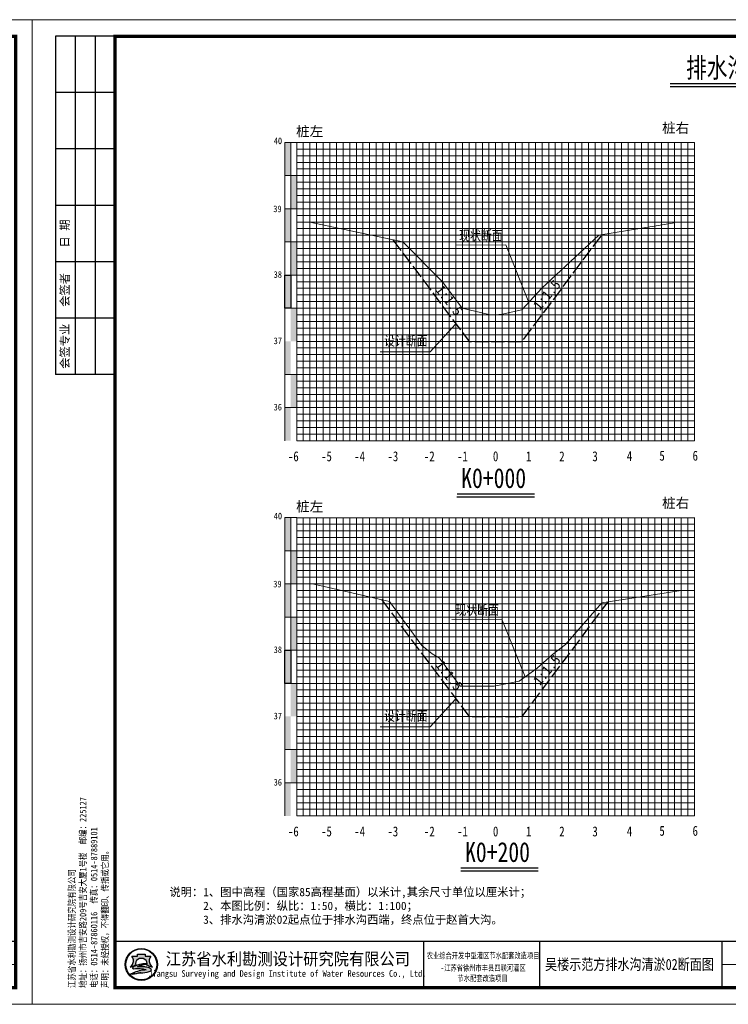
# Model space of a CAD drawing. Extents: x 464172 to 473094, y 3847158 to 3855433.
# Tile 68 of 98: x 470307 to 470521, y 3848791 to 3849088. Entities that reach past the tile are written whole.
import ezdxf
from ezdxf.enums import TextEntityAlignment as Align

# ---------------------------------------------------------------- set-up
doc = ezdxf.new("R2010")
doc.units = 0
doc.linetypes.add('4415', pattern=[5, 4, -1])
doc.layers.get('0').update_dxf_attribs({"linetype": 'CONTINUOUS'})
for name, color, linetype, lineweight in [('2', 61, 'CONTINUOUS', 30), ('3', 8, 'CONTINUOUS', 5), ('文字', 7, 'CONTINUOUS', 15)]:
    doc.layers.add(name, color=color, linetype=linetype, lineweight=lineweight)
for name, color, linetype in [('DIMTEX', 7, 'CONTINUOUS'), ('DMX', 1, 'CONTINUOUS'), ('断面', 7, 'CONTINUOUS')]:
    doc.layers.add(name, color=color, linetype=linetype)
doc.styles.add('-仿宋_GB2312', font='FangSong_GB2312.ttf')
doc.styles.add('LYJFS', font='times.ttf', dxfattribs={"width": 0.7})
doc.styles.add('STYLE2', font='txt', dxfattribs={"width": 0.8})
doc.styles.add('仿宋', font='FangSong_GB2312.ttf', dxfattribs={"width": 0.8})
doc.styles.add('仿宋体', font='FangSong_GB2312.ttf', dxfattribs={"width": 0.8})
doc.styles.add('宋体', font='txt')
doc.styles.add('等线体', font='simhei.ttf')

# ---------------------------------------------------------------- blocks, each defined once
blk = doc.blocks.new('TK')
h = blk.add_hatch(color=152)
h.dxf.hatch_style = 1
h.paths.add_polyline_path([(37.76634519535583, 12, 1), (28.08865389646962, 12, 1)])
h.paths.add_polyline_path([(37.60348109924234, 12, 1), (28.2515179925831, 12, 1)], flags=16)
h = blk.add_hatch(color=152)
h.dxf.hatch_style = 1
edge = h.paths.add_edge_path()
edge.add_arc((34.80941884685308, 9.57513306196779), 1.461698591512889, 43.31770961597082, 70.37003522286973)
edge.add_arc((33.42980450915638, 5.707128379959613), 5.568375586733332, 70.37003522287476, 84.52854590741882)
edge.add_arc((32.84297213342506, -0.4193509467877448), 11.72289597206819, 84.5285459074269, 95.17746754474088)
edge.add_arc((32.98455917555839, 9.871856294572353), 1.831337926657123, 111.7965680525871, 130.9174013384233, ccw=False)
edge.add_arc((34.88031159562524, 5.13131362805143), 6.936886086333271, 98.84274785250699, 111.79656805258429, ccw=False)
edge.add_arc((35.94667124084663, -1.723120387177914), 13.873772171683, 95.21036804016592, 98.84274785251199, ccw=False)
edge.add_ellipse((32.92749954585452, 12.29239219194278), major_axis=(-1.773815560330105, 0), ratio=0.8776980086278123, start_angle=172.6538623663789, end_angle=176.9129867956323)
edge.add_arc((34.51986391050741, 1.961408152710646), 10.24870363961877, 88.99992913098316, 98.52267106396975)
edge.add_arc((34.12653419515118, 4.586133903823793), 7.594670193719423, 98.5226710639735, 116.8491039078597)
edge.add_arc((31.25213164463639, 10.26438648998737), 1.230336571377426, 116.8491039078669, 139.2900683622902)
edge.add_arc((30.4676556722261, 10.93937889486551), 0.1954369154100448, 139.2900683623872, 263.050638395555)
edge.add_arc((30.65080526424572, 12.44199033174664), 1.70916902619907, 263.0506383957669, 272.136251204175)
edge.add_arc((31.81845295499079, -18.86063964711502), 29.61523112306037, 88.46268833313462, 92.13625120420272, ccw=False)
edge.add_arc((32.47617160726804, 5.646726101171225), 5.099041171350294, 68.07113774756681, 88.46268833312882, ccw=False)
edge.add_arc((36.58583429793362, -10.91731876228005), 21.4080615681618, 95.91294384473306, 98.79521578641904)
edge.add_arc((35.21854840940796, -2.080308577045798), 12.46590188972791, 98.79521578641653, 117.8496747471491)
edge.add_arc((93.71745628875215, -228.4932874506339), 245.9934265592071, 104.7703900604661, 105.15790668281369, ccw=False)
edge.add_line((31.00239690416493, 9.371353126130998), (30.1988762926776, 9.045501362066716))
edge.add_arc((51.56004769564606, -88.12407086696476), 99.48982566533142, 100.90627282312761, 102.39834375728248, ccw=False)
edge.add_line((32.73627937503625, 9.568770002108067), (32.12568198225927, 9.380185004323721))
edge.add_arc((29.81630978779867, 37.97211086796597), 28.68503833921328, 274.6177604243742, 279.6944367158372)
edge.add_arc((33.87653895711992, 14.20489681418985), 4.573507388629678, 279.694436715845, 287.6119267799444)
edge.add_arc((34.76080719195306, 11.41934212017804), 1.650966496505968, 287.6119267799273, 311.5140981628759)
edge.add_arc((35.67269695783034, 10.38914913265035), 0.2751610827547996, 311.5140981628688, 403.3177096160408)
edge = h.paths.add_edge_path()
edge.add_arc((37.34861352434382, 13.13700107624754), 2.066422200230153, 138.9741968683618, 204.1180883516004, ccw=False)
edge.add_line((35.78967558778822, 14.49339822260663), (34.09257231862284, 14.49339822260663))
edge.add_line((34.09257231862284, 14.49339822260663), (34.09257231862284, 15.08006279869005))
edge.add_line((34.09257231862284, 15.08006279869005), (31.76242677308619, 15.08006279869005))
edge.add_line((31.76242677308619, 15.08006279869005), (31.76242677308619, 14.49339822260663))
edge.add_line((31.76242677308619, 14.49339822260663), (30.06532350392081, 14.49339822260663))
edge.add_arc((28.50638556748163, 13.13700107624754), 2.066422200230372, -24.118088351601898, 41.0258031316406, ccw=False)
edge.add_arc((26.96985351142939, 13.82490731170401), 3.749914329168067, 314.34412131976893, 335.8819116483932, ccw=False)
edge.add_arc((28.92445619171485, 14.17747440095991), 3.106664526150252, 282.3877277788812, 290.1465811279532)
edge.add_arc((25.86021252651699, 22.52986678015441), 12.00340818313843, 290.1465811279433, 296.6495194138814)
edge.add_ellipse((32.92749954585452, 12.29239219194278), major_axis=(-1.773815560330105, 0), ratio=0.8776980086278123, start_angle=176.9129867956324, end_angle=378.37473811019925, ccw=False)
edge.add_ellipse((32.92749954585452, 12.29239219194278), major_axis=(-1.773815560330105, 0), ratio=0.8776980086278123, start_angle=172.653862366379, end_angle=176.9129867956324, ccw=False)
edge.add_ellipse((32.92749954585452, 12.29239219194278), major_axis=(-1.773815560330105, 0), ratio=0.8776980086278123, start_angle=161.6252618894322, end_angle=172.653862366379, ccw=False)
edge.add_arc((39.99478656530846, 22.52986678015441), 12.00340818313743, 243.3504805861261, 249.853418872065)
edge.add_arc((36.93054290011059, 14.17747440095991), 3.106664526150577, 249.8534188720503, 257.61227222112)
edge.add_arc((38.88514558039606, 13.82490731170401), 3.74991432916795, 204.1180883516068, 225.6558786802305, ccw=False)
at = {"lineweight": 0}
for p, q in [((0, 0), (0, 297)), ((0, 297), (420, 297)), ((420, 297), (420, 0)), ((415, 12), (208, 12)), ((420, 0), (0, 0))]:
    blk.add_line(p, q, dxfattribs=at)
for p, q in [((25, 292), (7, 292)), ((7, 292), (7, 190)), ((13, 292), (13, 190)), ((19, 292), (19, 190)), ((25, 275), (7, 275)), ((25, 258), (7, 258)), ((25, 241), (7, 241)), ((25, 224), (7, 224)), ((25, 207), (7, 207)), ((25, 190), (7, 190)), ((118, 19), (118, 5)), ((153, 19), (153, 5)), ((208, 19), (208, 5)), ((234, 19), (234, 5)), ((253, 19), (253, 5)), ((272, 19), (272, 5)), ((291, 19), (291, 5)), ((310, 19), (310, 5)), ((329, 19), (329, 5)), ((348, 19), (348, 5)), ((366, 19), (366, 5)), ((383, 12), (383, 5))]:
    blk.add_line(p, q)
at = {"lineweight": 0, "const_width": 1}
blk.add_lwpolyline([(25, 292), (415, 292), (415, 5), (25, 5)], close=True, dxfattribs=at)
at = {"lineweight": 0, "const_width": 0.4}
blk.add_lwpolyline([(415, 19), (25, 19)], dxfattribs=at)
at = {"color": 152}
for points in [[(31.24412181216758, 11.80161767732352, -0.02838203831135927), (29.99446309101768, 11.26089254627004, -0.03386732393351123), (29.59091690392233, 11.14313846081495, 0.09425397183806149), (30.39241989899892, 12.29262248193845, 0.2921547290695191), (30.06532350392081, 14.49339822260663), (31.76242677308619, 14.49339822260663), (31.76242677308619, 15.08006279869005), (34.09257231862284, 15.08006279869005), (34.09257231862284, 14.49339822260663), (35.78967558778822, 14.49339822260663, 0.29215472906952), (35.46257919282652, 12.29262248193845, 0.09425397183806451), (36.2640821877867, 11.14313846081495, -0.03386732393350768), (35.86053600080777, 11.26089254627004, -0.02838203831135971), (34.61087727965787, 11.80161767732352)], [(34.69874112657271, 12.20855064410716, 0.04157472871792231), (33.0009984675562, 12.09693843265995, 0.08013502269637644), (30.6964595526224, 11.36209164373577, 0.09823132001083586), (30.31951032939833, 11.06684867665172, 0.599439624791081), (30.44400935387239, 10.74537776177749, 0.03966424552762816), (30.71451621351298, 10.73400916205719, -0.01603031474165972), (32.61296833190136, 10.7439319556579, -0.08921046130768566), (34.38043466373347, 10.37684270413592, 0.01257694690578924), (33.31247064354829, 10.23900867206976, 0.08333285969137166), (29.39506013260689, 8.941746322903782, -0.001690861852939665), (31.00239690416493, 9.371353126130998), (30.1988762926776, 9.045501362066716, -0.006510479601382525), (32.73627937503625, 9.568770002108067), (32.12568198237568, 9.380185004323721, 0.02215480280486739), (34.64668864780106, 9.696699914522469, 0.03456031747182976), (35.26033732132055, 9.845760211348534, 0.1046726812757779), (35.85507491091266, 10.18311053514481, 0.4234638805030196), (35.87289335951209, 10.57792154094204, 0.1185893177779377), (35.30046801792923, 10.95188049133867, 0.06185687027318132), (33.96074808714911, 11.25013348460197, 0.04649815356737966), (31.78508714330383, 11.25571519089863, -0.08362449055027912), (32.30456102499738, 11.57226833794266, -0.05658197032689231), (33.81395195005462, 11.9857476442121, -0.01585057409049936), (34.68675527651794, 12.09332510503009)]]:
    blk.add_lwpolyline(points, format="xyb", dxfattribs=at)
for radius in [4.838845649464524, 4.675981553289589]:
    blk.add_circle((32.92749954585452, 12), radius, dxfattribs=at)
blk.add_arc((34.88031159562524, 5.13131362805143), 6.936886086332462, 98.84274785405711, 111.7965680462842, dxfattribs=at)
for start_param, end_param in [(2.820892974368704, 6.603884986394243), (3.013378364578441, 3.087714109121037)]:
    blk.add_ellipse((32.92749954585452, 12.29239219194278), major_axis=(-1.773815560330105, 0), ratio=0.8776980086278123, start_param=start_param, end_param=end_param, dxfattribs=at)
at = {"style": '宋体'}
for s, height, width, p in [('江苏省水利勘测设计研究院有限公司', 3.75, 0.9, (77.12731924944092, 13.75084589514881)), ('农业综合开发中型灌区节水配套改造项目', 1.8, 0.75, (136, 14.74047347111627)), ('-江苏省徐州市丰县四联河灌区', 1.8, 0.75, (136, 11.02926161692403)), ('Jiangsu Surveying and Design Institute of Water Resources Co., Ltd.', 2, 0.8, (76.9551912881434, 9.01340379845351)), ('节水配套改造项目', 1.8, 0.75, (135.8399052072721, 7.880905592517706))]:
    blk.add_text(s, height=height, dxfattribs=dict(at, width=width)).set_placement(p, align=Align.MIDDLE)
at = {"style": 'LYJFS'}
for s, p in [('（阶段）', (216.8339300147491, 15.5)), ('（专业）', (216.8339300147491, 8.5))]:
    blk.add_text(s, height=2.5, dxfattribs=at).set_placement(p, align=Align.MIDDLE_CENTER)
at = {"style": '仿宋'}
blk.add_text('2018.05', height=2.5, dxfattribs=at).set_placement((357, 8.5), align=Align.MIDDLE)
at = {"rotation": 90}
for s, insert, char_height, attachment_point, style in [('日 期', (10, 232.5), 2.5, 5, '宋体'), ('会签者', (10, 215.5), 2.5, 5, '宋体'), ('会签专业', (10, 198.5), 2.5, 5, '宋体'), ('江苏省水利勘测设计研究院有限公司\\P地址：扬州市吉安路209号吉安大厦1号楼  邮编：225127\\P电话：0514-87860116  传真：0514-87889101\\P声明：未经授权，不得翻印、传播或它用。', (23.29513194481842, 4.918324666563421), 2, 7, '仿宋')]:
    blk.add_mtext(s, dxfattribs=dict(at, insert=insert, char_height=char_height, attachment_point=attachment_point, style=style))
at = {"char_height": 2.5, "attachment_point": 5, "style": '宋体'}
for s, insert in [('设计', (227.4021536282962, 15.5)), ('批 准', (243.5, 15.5)), ('核 定', (262.4375, 15.47222222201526)), ('审 查', (281.4305555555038, 15.47328627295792)), ('校 核', (300.4652777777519, 15.54328155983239)), ('设 计', (319.4722222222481, 15.59333057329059)), ('制 图', (338.4166666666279, 15.4779241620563)), ('日 期', (357, 15.5)), ('甲级设计证书编号A132012666', (390.5, 15.5)), ('部分', (227.4021536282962, 8.5)), ('图 号', (374.5, 8.5))]:
    blk.add_mtext(s, dxfattribs=dict(at, insert=insert))

msp = doc.modelspace()

# ---------------------------------------------------------------- hatches: boundary and pattern name
at = {"linetype": 'Continuous'}
for points in [[(470387.3154781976, 3849050.860059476), (470389.1154781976, 3849050.860059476), (470389.1154781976, 3849040.860059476), (470387.3154781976, 3849040.860059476)], [(470389.1154781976, 3849040.860059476), (470390.9154781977, 3849040.860059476), (470390.9154781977, 3849030.860059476), (470389.1154781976, 3849030.860059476)], [(470387.3154781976, 3849030.860059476), (470389.1154781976, 3849030.860059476), (470389.1154781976, 3849020.860059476), (470387.3154781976, 3849020.860059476)], [(470389.1154781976, 3849020.860059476), (470390.9154781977, 3849020.860059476), (470390.9154781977, 3849010.860059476), (470389.1154781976, 3849010.860059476)], [(470387.3154781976, 3849010.860059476), (470389.1154781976, 3849010.860059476), (470389.1154781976, 3849000.860059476), (470387.3154781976, 3849000.860059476)], [(470389.1154781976, 3849000.860059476), (470390.9154781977, 3849000.860059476), (470390.9154781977, 3848990.860059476), (470389.1154781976, 3848990.860059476)], [(470387.3154781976, 3848990.860059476), (470389.1154781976, 3848990.860059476), (470389.1154781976, 3848980.860059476), (470387.3154781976, 3848980.860059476)], [(470389.121838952, 3848980.884784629), (470390.9218389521, 3848980.884784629), (470390.9218389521, 3848970.884784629), (470389.121838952, 3848970.884784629)], [(470387.3154781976, 3848970.855995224), (470389.1154781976, 3848970.855995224), (470389.1154781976, 3848960.855995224), (470387.3154781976, 3848960.855995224)], [(470387.3154781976, 3848937.697185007), (470389.1154781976, 3848937.697185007), (470389.1154781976, 3848927.697185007), (470387.3154781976, 3848927.697185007)], [(470389.1154781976, 3848927.697185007), (470390.9154781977, 3848927.697185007), (470390.9154781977, 3848917.697185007), (470389.1154781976, 3848917.697185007)], [(470387.3154781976, 3848917.697185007), (470389.1154781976, 3848917.697185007), (470389.1154781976, 3848907.697185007), (470387.3154781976, 3848907.697185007)], [(470389.1154781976, 3848907.697185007), (470390.9154781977, 3848907.697185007), (470390.9154781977, 3848897.697185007), (470389.1154781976, 3848897.697185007)], [(470387.3154781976, 3848897.697185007), (470389.1154781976, 3848897.697185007), (470389.1154781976, 3848887.697185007), (470387.3154781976, 3848887.697185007)], [(470389.1154781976, 3848887.697185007), (470390.9154781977, 3848887.697185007), (470390.9154781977, 3848877.697185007), (470389.1154781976, 3848877.697185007)], [(470387.3154781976, 3848877.697185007), (470389.1154781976, 3848877.697185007), (470389.1154781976, 3848867.697185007), (470387.3154781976, 3848867.697185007)], [(470389.121838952, 3848867.72191016), (470390.9218389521, 3848867.72191016), (470390.9218389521, 3848857.72191016), (470389.121838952, 3848857.72191016)], [(470387.3154781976, 3848857.693120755), (470389.1154781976, 3848857.693120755), (470389.1154781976, 3848847.693120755), (470387.3154781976, 3848847.693120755)]]:
    msp.add_hatch(color=7, dxfattribs=at).paths.add_polyline_path(points)

# ---------------------------------------------------------------- linework, layer by layer
at = {"color": 1, "linetype": '4415', "lineweight": 30, "flags": 128}
for points in [[(470419.9376956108, 3849021.497102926), (470442.9154781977, 3848990.860059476), (470458.9154781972, 3848990.860059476), (470483.0381313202, 3849023.023596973)], [(470416.4771144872, 3848912.948336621), (470442.9154781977, 3848877.697185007), (470458.9154781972, 3848877.697185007), (470484.8889103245, 3848912.328427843)]]:
    msp.add_lwpolyline(points, dxfattribs=at)
at = {"linetype": 'Continuous', "lineweight": 20, "flags": 128}
for points in [[(470460.9154781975, 3849002.604737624), (470453.9464841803, 3849019.928590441), (470438.7950944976, 3849019.90227811)], [(470438.7677533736, 3848996.05209004), (470431.1975916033, 3848987.717632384), (470416.0462019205, 3848987.691320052)], [(470459.8085477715, 3848889.697185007), (470452.8395537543, 3848907.021037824), (470437.6881640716, 3848906.994725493)], [(470438.7677533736, 3848882.889215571), (470431.1975916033, 3848874.554757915), (470416.0462019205, 3848874.528445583)]]:
    msp.add_lwpolyline(points, dxfattribs=at)
at = {"linetype": 'Continuous', "flags": 128}
for points in [[(470387.3154781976, 3849010.860059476), (470389.1154781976, 3849010.860059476), (470389.1154781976, 3849000.860059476), (470387.3154781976, 3849000.860059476)], [(470387.3154781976, 3848897.697185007), (470389.1154781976, 3848897.697185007), (470389.1154781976, 3848887.697185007), (470387.3154781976, 3848887.697185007)]]:
    msp.add_lwpolyline(points, close=True, dxfattribs=at)
at = {"layer": '2', "color": 7, "lineweight": 15}
for points in [[(470390.9154781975, 3849050.793958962), (470510.9154781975, 3849050.793958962)], [(470400.9154781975, 3849050.860059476), (470400.9154781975, 3848960.860059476)], [(470410.9154781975, 3849050.860059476), (470410.9154781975, 3848960.860059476)], [(470420.9154781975, 3849050.860059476), (470420.9154781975, 3848960.860059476)], [(470430.9154781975, 3849050.860059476), (470430.9154781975, 3848960.860059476)], [(470460.9154781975, 3849050.860059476), (470460.9154781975, 3848960.860059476)], [(470470.9154781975, 3849050.860059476), (470470.9154781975, 3848960.860059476)], [(470480.9154781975, 3849050.860059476), (470480.9154781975, 3848960.860059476)], [(470490.9154781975, 3849050.860059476), (470490.9154781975, 3848960.860059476)], [(470500.9154781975, 3849050.860059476), (470500.9154781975, 3848960.860059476)], [(470510.9154781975, 3849050.860059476), (470510.9154781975, 3848960.860059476)], [(470390.9154781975, 3849040.860059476), (470510.9154781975, 3849040.860059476)], [(470390.9154781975, 3849030.860059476), (470510.9154781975, 3849030.860059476)], [(470390.9154781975, 3849020.860059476), (470510.9154781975, 3849020.860059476)], [(470390.9154781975, 3849010.860059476), (470510.9154781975, 3849010.860059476)], [(470390.9154781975, 3848990.860059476), (470510.9154781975, 3848990.860059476)], [(470390.9154781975, 3848960.860059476), (470510.9154781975, 3848960.860059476)], [(470390.9154781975, 3848937.631084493), (470510.9154781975, 3848937.631084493)], [(470400.9154781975, 3848937.697185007), (470400.9154781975, 3848847.697185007)], [(470410.9154781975, 3848937.697185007), (470410.9154781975, 3848847.697185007)], [(470420.9154781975, 3848937.697185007), (470420.9154781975, 3848847.697185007)], [(470430.9154781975, 3848937.697185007), (470430.9154781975, 3848847.697185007)], [(470460.9154781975, 3848937.697185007), (470460.9154781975, 3848847.697185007)], [(470470.9154781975, 3848937.697185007), (470470.9154781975, 3848847.697185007)], [(470480.9154781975, 3848937.697185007), (470480.9154781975, 3848847.697185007)], [(470490.9154781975, 3848937.697185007), (470490.9154781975, 3848847.697185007)], [(470500.9154781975, 3848937.697185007), (470500.9154781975, 3848847.697185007)], [(470510.9154781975, 3848937.697185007), (470510.9154781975, 3848847.697185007)], [(470390.9154781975, 3848927.697185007), (470510.9154781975, 3848927.697185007)], [(470390.9154781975, 3848917.697185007), (470510.9154781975, 3848917.697185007)], [(470390.9154781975, 3848907.697185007), (470510.9154781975, 3848907.697185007)], [(470390.9154781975, 3848897.697185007), (470510.9154781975, 3848897.697185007)], [(470390.9154781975, 3848877.697185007), (470510.9154781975, 3848877.697185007)], [(470390.9154781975, 3848847.697185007), (470510.9154781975, 3848847.697185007)]]:
    msp.add_lwpolyline(points, dxfattribs=at)
at = {"layer": '2', "color": 3, "lineweight": 15}
for points in [[(470450.9154781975, 3849050.860059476), (470450.9154781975, 3848960.860059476)], [(470450.9154781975, 3848937.697185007), (470450.9154781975, 3848847.697185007)]]:
    msp.add_lwpolyline(points, dxfattribs=at)
at = {"layer": '2', "color": 7, "lineweight": 15, "flags": 128}
for points in [[(470390.9154781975, 3849000.860059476), (470510.9154781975, 3849000.860059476)], [(470390.9154781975, 3848887.697185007), (470510.9154781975, 3848887.697185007)]]:
    msp.add_lwpolyline(points, dxfattribs=at)
at = {"layer": '2', "color": 0, "lineweight": 15}
for points in [[(470390.9154781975, 3848980.860059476), (470510.9154781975, 3848980.860059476)], [(470390.9154781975, 3848970.860059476), (470510.9154781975, 3848970.860059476)], [(470390.9154781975, 3848867.697185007), (470510.9154781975, 3848867.697185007)], [(470390.9154781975, 3848857.697185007), (470510.9154781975, 3848857.697185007)]]:
    msp.add_lwpolyline(points, dxfattribs=at)
at = {"layer": '3', "lineweight": 5}
for points in [[(470390.9154781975, 3849048.860059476), (470510.9154781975, 3849048.860059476)], [(470392.9154781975, 3849050.860059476), (470392.9154781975, 3848960.860059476)], [(470394.9154781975, 3849050.860059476), (470394.9154781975, 3848960.860059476)], [(470396.9154781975, 3849050.860059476), (470396.9154781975, 3848960.860059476)], [(470398.9154781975, 3849050.860059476), (470398.9154781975, 3848960.860059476)], [(470402.9154781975, 3849050.860059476), (470402.9154781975, 3848960.860059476)], [(470404.9154781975, 3849050.860059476), (470404.9154781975, 3848960.860059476)], [(470406.9154781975, 3849050.860059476), (470406.9154781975, 3848960.860059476)], [(470408.9154781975, 3849050.860059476), (470408.9154781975, 3848960.860059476)], [(470412.9154781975, 3849050.860059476), (470412.9154781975, 3848960.860059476)], [(470414.9154781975, 3849050.860059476), (470414.9154781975, 3848960.860059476)], [(470416.9154781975, 3849050.860059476), (470416.9154781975, 3848960.860059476)], [(470418.9154781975, 3849050.860059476), (470418.9154781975, 3848960.860059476)], [(470422.9154781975, 3849050.860059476), (470422.9154781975, 3848960.860059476)], [(470424.9154781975, 3849050.860059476), (470424.9154781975, 3848960.860059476)], [(470426.9154781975, 3849050.860059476), (470426.9154781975, 3848960.860059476)], [(470428.9154781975, 3849050.860059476), (470428.9154781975, 3848960.860059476)], [(470432.9154781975, 3849050.860059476), (470432.9154781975, 3848960.860059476)], [(470434.9154781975, 3849050.860059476), (470434.9154781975, 3848960.860059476)], [(470436.9154781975, 3849050.860059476), (470436.9154781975, 3848960.860059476)], [(470438.9154781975, 3849050.860059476), (470438.9154781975, 3848960.860059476)], [(470442.9154781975, 3849050.860059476), (470442.9154781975, 3848960.860059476)], [(470444.9154781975, 3849050.860059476), (470444.9154781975, 3848960.860059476)], [(470446.9154781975, 3849050.860059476), (470446.9154781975, 3848960.860059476)], [(470448.9154781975, 3849050.860059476), (470448.9154781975, 3848960.860059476)], [(470452.9154781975, 3849050.860059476), (470452.9154781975, 3848960.860059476)], [(470454.9154781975, 3849050.860059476), (470454.9154781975, 3848960.860059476)], [(470456.9154781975, 3849050.860059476), (470456.9154781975, 3848960.860059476)], [(470458.9154781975, 3849050.860059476), (470458.9154781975, 3848960.860059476)], [(470462.9154781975, 3849050.860059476), (470462.9154781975, 3848960.860059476)], [(470464.9154781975, 3849050.860059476), (470464.9154781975, 3848960.860059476)], [(470466.9154781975, 3849050.860059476), (470466.9154781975, 3848960.860059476)], [(470468.9154781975, 3849050.860059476), (470468.9154781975, 3848960.860059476)], [(470472.9154781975, 3849050.860059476), (470472.9154781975, 3848960.860059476)], [(470474.9154781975, 3849050.860059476), (470474.9154781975, 3848960.860059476)], [(470476.9154781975, 3849050.860059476), (470476.9154781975, 3848960.860059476)], [(470478.9154781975, 3849050.860059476), (470478.9154781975, 3848960.860059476)], [(470482.9154781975, 3849050.860059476), (470482.9154781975, 3848960.860059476)], [(470484.9154781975, 3849050.860059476), (470484.9154781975, 3848960.860059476)], [(470486.9154781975, 3849050.860059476), (470486.9154781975, 3848960.860059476)], [(470488.9154781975, 3849050.860059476), (470488.9154781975, 3848960.860059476)], [(470492.9154781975, 3849050.860059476), (470492.9154781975, 3848960.860059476)], [(470494.9154781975, 3849050.860059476), (470494.9154781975, 3848960.860059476)], [(470496.9154781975, 3849050.860059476), (470496.9154781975, 3848960.860059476)], [(470498.9154781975, 3849050.860059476), (470498.9154781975, 3848960.860059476)], [(470502.9154781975, 3849050.860059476), (470502.9154781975, 3848960.860059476)], [(470504.9154781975, 3849050.860059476), (470504.9154781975, 3848960.860059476)], [(470506.9154781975, 3849050.860059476), (470506.9154781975, 3848960.860059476)], [(470508.9154781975, 3849050.860059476), (470508.9154781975, 3848960.860059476)], [(470390.9154781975, 3849046.860059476), (470510.9154781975, 3849046.860059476)], [(470390.9154781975, 3849044.860059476), (470510.9154781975, 3849044.860059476)], [(470390.9154781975, 3849042.860059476), (470510.9154781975, 3849042.860059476)], [(470390.9154781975, 3849038.860059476), (470510.9154781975, 3849038.860059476)], [(470390.9154781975, 3849036.860059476), (470510.9154781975, 3849036.860059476)], [(470390.9154781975, 3849034.860059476), (470510.9154781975, 3849034.860059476)], [(470390.9154781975, 3849032.860059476), (470510.9154781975, 3849032.860059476)], [(470390.9154781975, 3849028.860059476), (470510.9154781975, 3849028.860059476)], [(470390.9154781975, 3849026.860059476), (470510.9154781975, 3849026.860059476)], [(470390.9154781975, 3849024.860059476), (470510.9154781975, 3849024.860059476)], [(470390.9154781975, 3849022.860059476), (470510.9154781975, 3849022.860059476)], [(470390.9154781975, 3849018.860059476), (470510.9154781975, 3849018.860059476)], [(470390.9154781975, 3849016.860059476), (470510.9154781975, 3849016.860059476)], [(470390.9154781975, 3849014.860059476), (470510.9154781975, 3849014.860059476)], [(470390.9154781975, 3849012.860059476), (470510.9154781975, 3849012.860059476)], [(470390.9154781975, 3849008.860059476), (470510.9154781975, 3849008.860059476)], [(470390.9154781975, 3849006.860059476), (470510.9154781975, 3849006.860059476)], [(470390.9154781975, 3849004.860059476), (470510.9154781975, 3849004.860059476)], [(470390.9154781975, 3849002.860059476), (470510.9154781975, 3849002.860059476)], [(470390.9154781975, 3848998.860059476), (470510.9154781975, 3848998.860059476)], [(470390.9154781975, 3848996.860059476), (470510.9154781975, 3848996.860059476)], [(470390.9154781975, 3848994.860059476), (470510.9154781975, 3848994.860059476)], [(470390.9154781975, 3848992.860059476), (470510.9154781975, 3848992.860059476)], [(470390.9154781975, 3848988.860059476), (470510.9154781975, 3848988.860059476)], [(470390.9154781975, 3848986.860059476), (470510.9154781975, 3848986.860059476)], [(470390.9154781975, 3848984.860059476), (470510.9154781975, 3848984.860059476)], [(470390.9154781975, 3848982.860059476), (470510.9154781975, 3848982.860059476)], [(470390.9154781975, 3848978.860059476), (470510.9154781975, 3848978.860059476)], [(470390.9154781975, 3848976.860059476), (470510.9154781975, 3848976.860059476)], [(470390.9154781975, 3848974.860059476), (470510.9154781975, 3848974.860059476)], [(470390.9154781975, 3848972.860059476), (470510.9154781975, 3848972.860059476)], [(470390.9154781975, 3848968.860059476), (470510.9154781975, 3848968.860059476)], [(470390.9154781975, 3848966.860059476), (470510.9154781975, 3848966.860059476)], [(470390.9154781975, 3848964.860059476), (470510.9154781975, 3848964.860059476)], [(470390.9154781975, 3848962.860059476), (470510.9154781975, 3848962.860059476)], [(470390.9154781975, 3848935.697185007), (470510.9154781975, 3848935.697185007)], [(470392.9154781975, 3848937.697185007), (470392.9154781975, 3848847.697185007)], [(470394.9154781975, 3848937.697185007), (470394.9154781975, 3848847.697185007)], [(470396.9154781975, 3848937.697185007), (470396.9154781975, 3848847.697185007)], [(470398.9154781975, 3848937.697185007), (470398.9154781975, 3848847.697185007)], [(470402.9154781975, 3848937.697185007), (470402.9154781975, 3848847.697185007)], [(470404.9154781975, 3848937.697185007), (470404.9154781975, 3848847.697185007)], [(470406.9154781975, 3848937.697185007), (470406.9154781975, 3848847.697185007)], [(470408.9154781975, 3848937.697185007), (470408.9154781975, 3848847.697185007)], [(470412.9154781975, 3848937.697185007), (470412.9154781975, 3848847.697185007)], [(470414.9154781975, 3848937.697185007), (470414.9154781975, 3848847.697185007)], [(470416.9154781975, 3848937.697185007), (470416.9154781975, 3848847.697185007)], [(470418.9154781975, 3848937.697185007), (470418.9154781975, 3848847.697185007)], [(470422.9154781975, 3848937.697185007), (470422.9154781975, 3848847.697185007)], [(470424.9154781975, 3848937.697185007), (470424.9154781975, 3848847.697185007)], [(470426.9154781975, 3848937.697185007), (470426.9154781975, 3848847.697185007)], [(470428.9154781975, 3848937.697185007), (470428.9154781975, 3848847.697185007)], [(470432.9154781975, 3848937.697185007), (470432.9154781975, 3848847.697185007)], [(470434.9154781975, 3848937.697185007), (470434.9154781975, 3848847.697185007)], [(470436.9154781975, 3848937.697185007), (470436.9154781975, 3848847.697185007)], [(470438.9154781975, 3848937.697185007), (470438.9154781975, 3848847.697185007)], [(470442.9154781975, 3848937.697185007), (470442.9154781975, 3848847.697185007)], [(470444.9154781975, 3848937.697185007), (470444.9154781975, 3848847.697185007)], [(470446.9154781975, 3848937.697185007), (470446.9154781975, 3848847.697185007)], [(470448.9154781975, 3848937.697185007), (470448.9154781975, 3848847.697185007)], [(470452.9154781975, 3848937.697185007), (470452.9154781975, 3848847.697185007)], [(470454.9154781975, 3848937.697185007), (470454.9154781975, 3848847.697185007)], [(470456.9154781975, 3848937.697185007), (470456.9154781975, 3848847.697185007)], [(470458.9154781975, 3848937.697185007), (470458.9154781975, 3848847.697185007)], [(470462.9154781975, 3848937.697185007), (470462.9154781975, 3848847.697185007)], [(470464.9154781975, 3848937.697185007), (470464.9154781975, 3848847.697185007)], [(470466.9154781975, 3848937.697185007), (470466.9154781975, 3848847.697185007)], [(470468.9154781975, 3848937.697185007), (470468.9154781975, 3848847.697185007)], [(470472.9154781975, 3848937.697185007), (470472.9154781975, 3848847.697185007)], [(470474.9154781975, 3848937.697185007), (470474.9154781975, 3848847.697185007)], [(470476.9154781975, 3848937.697185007), (470476.9154781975, 3848847.697185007)], [(470478.9154781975, 3848937.697185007), (470478.9154781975, 3848847.697185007)], [(470482.9154781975, 3848937.697185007), (470482.9154781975, 3848847.697185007)], [(470484.9154781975, 3848937.697185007), (470484.9154781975, 3848847.697185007)], [(470486.9154781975, 3848937.697185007), (470486.9154781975, 3848847.697185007)], [(470488.9154781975, 3848937.697185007), (470488.9154781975, 3848847.697185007)], [(470492.9154781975, 3848937.697185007), (470492.9154781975, 3848847.697185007)], [(470494.9154781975, 3848937.697185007), (470494.9154781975, 3848847.697185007)], [(470496.9154781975, 3848937.697185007), (470496.9154781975, 3848847.697185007)], [(470498.9154781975, 3848937.697185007), (470498.9154781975, 3848847.697185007)], [(470502.9154781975, 3848937.697185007), (470502.9154781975, 3848847.697185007)], [(470504.9154781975, 3848937.697185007), (470504.9154781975, 3848847.697185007)], [(470506.9154781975, 3848937.697185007), (470506.9154781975, 3848847.697185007)], [(470508.9154781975, 3848937.697185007), (470508.9154781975, 3848847.697185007)], [(470390.9154781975, 3848933.697185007), (470510.9154781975, 3848933.697185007)], [(470390.9154781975, 3848931.697185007), (470510.9154781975, 3848931.697185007)], [(470390.9154781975, 3848929.697185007), (470510.9154781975, 3848929.697185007)], [(470390.9154781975, 3848925.697185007), (470510.9154781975, 3848925.697185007)], [(470390.9154781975, 3848923.697185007), (470510.9154781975, 3848923.697185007)], [(470390.9154781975, 3848921.697185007), (470510.9154781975, 3848921.697185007)], [(470390.9154781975, 3848919.697185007), (470510.9154781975, 3848919.697185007)], [(470390.9154781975, 3848915.697185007), (470510.9154781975, 3848915.697185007)], [(470390.9154781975, 3848913.697185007), (470510.9154781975, 3848913.697185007)], [(470390.9154781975, 3848911.697185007), (470510.9154781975, 3848911.697185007)], [(470390.9154781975, 3848909.697185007), (470510.9154781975, 3848909.697185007)], [(470390.9154781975, 3848905.697185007), (470510.9154781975, 3848905.697185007)], [(470390.9154781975, 3848903.697185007), (470510.9154781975, 3848903.697185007)], [(470390.9154781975, 3848901.697185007), (470510.9154781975, 3848901.697185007)], [(470390.9154781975, 3848899.697185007), (470510.9154781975, 3848899.697185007)], [(470390.9154781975, 3848895.697185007), (470510.9154781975, 3848895.697185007)], [(470390.9154781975, 3848893.697185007), (470510.9154781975, 3848893.697185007)], [(470390.9154781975, 3848891.697185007), (470510.9154781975, 3848891.697185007)], [(470390.9154781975, 3848889.697185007), (470510.9154781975, 3848889.697185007)], [(470390.9154781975, 3848885.697185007), (470510.9154781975, 3848885.697185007)], [(470390.9154781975, 3848883.697185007), (470510.9154781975, 3848883.697185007)], [(470390.9154781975, 3848881.697185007), (470510.9154781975, 3848881.697185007)], [(470390.9154781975, 3848879.697185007), (470510.9154781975, 3848879.697185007)], [(470390.9154781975, 3848875.697185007), (470510.9154781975, 3848875.697185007)], [(470390.9154781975, 3848873.697185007), (470510.9154781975, 3848873.697185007)], [(470390.9154781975, 3848871.697185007), (470510.9154781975, 3848871.697185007)], [(470390.9154781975, 3848869.697185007), (470510.9154781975, 3848869.697185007)], [(470390.9154781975, 3848865.697185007), (470510.9154781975, 3848865.697185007)], [(470390.9154781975, 3848863.697185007), (470510.9154781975, 3848863.697185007)], [(470390.9154781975, 3848861.697185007), (470510.9154781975, 3848861.697185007)], [(470390.9154781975, 3848859.697185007), (470510.9154781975, 3848859.697185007)], [(470390.9154781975, 3848855.697185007), (470510.9154781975, 3848855.697185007)], [(470390.9154781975, 3848853.697185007), (470510.9154781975, 3848853.697185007)], [(470390.9154781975, 3848851.697185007), (470510.9154781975, 3848851.697185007)], [(470390.9154781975, 3848849.697185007), (470510.9154781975, 3848849.697185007)]]:
    msp.add_lwpolyline(points, dxfattribs=at)
at = {"layer": '3', "color": 0, "lineweight": 5}
for points in [[(470440.9154781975, 3849050.860059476), (470440.9154781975, 3848960.860059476)], [(470387.3154781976, 3848980.860059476), (470510.9154781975, 3848980.860059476)], [(470387.3154781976, 3848970.860059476), (470510.9154781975, 3848970.860059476)], [(470440.9154781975, 3848937.697185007), (470440.9154781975, 3848847.697185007)], [(470387.3154781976, 3848867.697185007), (470510.9154781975, 3848867.697185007)], [(470387.3154781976, 3848857.697185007), (470510.9154781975, 3848857.697185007)]]:
    msp.add_lwpolyline(points, dxfattribs=at)
at = {"layer": 'DIMTEX', "linetype": 'Continuous'}
for p, q in [((470503.5820903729, 3849067.710049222), (470574.8737655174, 3849067.710049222)), ((470439.2583433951, 3848943.92240332), (470462.6034286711, 3848943.92240332)), ((470440.4247430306, 3848831.120388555), (470463.7698283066, 3848831.120388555))]:
    msp.add_line(p, q, dxfattribs=at)
at = {"layer": 'DIMTEX', "color": 1, "linetype": 'Continuous'}
for p, q in [((470503.6025831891, 3849068.672491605), (470574.8737655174, 3849068.672491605)), ((470439.2788351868, 3848944.884797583), (470462.6034286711, 3848944.884797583)), ((470440.4452348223, 3848832.082782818), (470463.7698283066, 3848832.082782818))]:
    msp.add_line(p, q, dxfattribs=at)
at = {"layer": 'DMX', "color": 7, "linetype": 'Continuous', "lineweight": 15, "flags": 128}
for points in [[(470394.8692035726, 3849026.860059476), (470422.9154781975, 3849020.860059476), (470434.8692035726, 3849008.860059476), (470440.8692035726, 3849000.860059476), (470440.8692035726, 3849000.860059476), (470448.8692035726, 3848998.960002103), (470448.8692035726, 3848998.960002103), (470450.9154781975, 3848998.860059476), (470452.8692035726, 3848999.029301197), (470458.8692035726, 3849000.402369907), (470458.8692035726, 3849000.402369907), (470464.8692035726, 3849006.860059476), (470482.0403500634, 3849022.860059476), (470504.8692035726, 3849026.601734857)], [(470395.7250663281, 3848917.697185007), (470418.9154781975, 3848912.390347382), (470428.6758507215, 3848899.147721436), (470431.7891373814, 3848896.623384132), (470434.022542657, 3848895.307301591), (470440.2314115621, 3848886.815070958), (470450.432881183, 3848886.815070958), (470458.0019228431, 3848888.388644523), (470463.4052162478, 3848892.302256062), (470468.1022100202, 3848896.383344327), (470471.9610234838, 3848899.395122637), (470482.9154781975, 3848912.026609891), (470506.9154781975, 3848915.697185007)]]:
    msp.add_lwpolyline(points, dxfattribs=at)
at = {"layer": '断面', "color": 3, "lineweight": 15}
for points in [[(470390.9154781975, 3849050.860059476), (470387.3154781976, 3849050.860059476)], [(470387.3154781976, 3849050.860059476), (470387.3154781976, 3848960.860059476)], [(470389.1154781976, 3849050.860059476), (470389.1154781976, 3849000.860059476)], [(470390.9154781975, 3849050.860059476), (470390.9154781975, 3848960.860059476)], [(470390.9154781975, 3849040.860059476), (470387.3154781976, 3849040.860059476)], [(470390.9154781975, 3849030.860059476), (470387.3154781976, 3849030.860059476)], [(470390.9154781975, 3849020.860059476), (470387.3154781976, 3849020.860059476)], [(470390.9154781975, 3849010.860059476), (470387.3154781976, 3849010.860059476)], [(470387.3154781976, 3849000.860059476), (470390.9154781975, 3849000.860059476)], [(470390.9154781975, 3848937.697185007), (470387.3154781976, 3848937.697185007)], [(470387.3154781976, 3848937.697185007), (470387.3154781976, 3848847.697185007)], [(470389.1154781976, 3848937.697185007), (470389.1154781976, 3848887.697185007)], [(470390.9154781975, 3848937.697185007), (470390.9154781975, 3848847.697185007)], [(470390.9154781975, 3848927.697185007), (470387.3154781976, 3848927.697185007)], [(470390.9154781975, 3848917.697185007), (470387.3154781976, 3848917.697185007)], [(470390.9154781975, 3848907.697185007), (470387.3154781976, 3848907.697185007)], [(470390.9154781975, 3848897.697185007), (470387.3154781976, 3848897.697185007)], [(470387.3154781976, 3848887.697185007), (470390.9154781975, 3848887.697185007)]]:
    msp.add_lwpolyline(points, dxfattribs=at)
at = {"layer": '断面', "color": 7, "lineweight": 15}
for points in [[(470390.9154781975, 3849000.860059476), (470510.9154781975, 3849000.860059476)], [(470390.9154781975, 3848887.697185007), (470510.9154781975, 3848887.697185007)]]:
    msp.add_lwpolyline(points, dxfattribs=at)

# ---------------------------------------------------------------- block references
at = {"layer": '断面', "xscale": 1.000049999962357, "yscale": 1.000049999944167, "zscale": 1.000049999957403}
msp.add_blockref('TK', (469891.1112055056, 3848790.874135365), dxfattribs=at)
at = {"layer": '断面'}
msp.add_blockref('TK', (470311.1322054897, 3848790.888985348), dxfattribs=at)

# ---------------------------------------------------------------- texts
at = {"style": '等线体'}
for s, p in [('桩右', (470501.1171829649, 3849053.739690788)), ('桩左', (470390.742258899, 3849052.695509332)), ('桩左', (470390.742258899, 3848939.532634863)), ('桩右', (470501.1171829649, 3848940.576816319))]:
    msp.add_text(s, height=3, dxfattribs=at).set_placement(p)
at = {"linetype": 'Continuous', "char_height": 3, "width": 37.93252298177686, "attachment_point": 1, "style": '仿宋体'}
for s, insert in [('现状断面', (470439.9339489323, 3849024.277228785)), ('设计断面', (470417.2702468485, 3848992.563263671)), ('现状断面', (470438.8270185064, 3848911.369676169)), ('设计断面', (470417.2702468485, 3848879.400389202))]:
    msp.add_mtext(s, dxfattribs=dict(at, insert=insert))
at = {"insert": (470352.5116558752, 3848825.992513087), "char_height": 2.5, "attachment_point": 1, "style": '仿宋体'}
msp.add_mtext('{\\W1;说明：1、图中高程（国家85高程基面）以米计,其余尺寸单位以厘米计；\\P      2、本图比例：纵比：1:50，横比：1:100；\\P      3、排水沟清淤02起点位于排水沟西端，终点位于赵首大沟。 }', dxfattribs=at)
at = {"layer": 'DIMTEX', "linetype": 'Continuous', "style": 'STYLE2', "width": 0.8}
for s, height, p in [('排水沟清淤02断面图', 6.000299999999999, (470508.3575666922, 3849070.398211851)), ('K0+000', 6, (470440.5250427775, 3848946.610431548)), ('K0+200', 6, (470441.691442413, 3848833.808416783))]:
    msp.add_text(s, height=height, dxfattribs=at).set_placement(p)
at = {"layer": '文字', "color": 7, "style": '-仿宋_GB2312', "width": 0.8}
msp.add_text('吴楼示范方排水沟清淤02断面图', height=3.332746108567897, dxfattribs=at).set_placement((470465.8339970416, 3848801.267957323))
at = {"layer": '断面', "color": 7, "style": '等线体', "width": 0.8}
for s, p in [('40', (470384.0138810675, 3849049.736541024)), ('39', (470383.8622899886, 3849029.226529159)), ('38', (470383.9788411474, 3849009.412126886)), ('37', (470383.9788411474, 3848989.412126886)), ('36', (470383.9788411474, 3848969.412126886)), ('40', (470384.0138810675, 3848936.573666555)), ('39', (470383.8622899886, 3848916.06365469)), ('38', (470383.9788411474, 3848896.249252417)), ('37', (470383.9788411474, 3848876.249252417)), ('36', (470383.9788411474, 3848856.249252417))]:
    msp.add_text(s, height=2, dxfattribs=at).set_placement(p, align=Align.BOTTOM_LEFT)
at = {"layer": '断面', "color": 7, "style": '仿宋体'}
for rotation, p in [(307.8423377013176, (470436.9156636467, 3849003.224313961)), (50.19763166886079, (470466.3706323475, 3849004.854370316)), (307.8423377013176, (470436.9156636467, 3848890.061439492)), (50.19763166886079, (470466.3706323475, 3848891.691495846))]:
    msp.add_text('1:1.5', height=3, rotation=rotation, dxfattribs=at).set_placement(p, align=Align.MIDDLE)
at = {"layer": '断面', "color": 7, "style": '等线体', "width": 0.8}
for s, p in [('-6', (470389.9053746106, 3848956.167253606)), ('-5', (470399.9053746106, 3848956.167253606)), ('-4', (470409.9053746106, 3848956.167253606)), ('-3', (470419.9053746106, 3848956.167253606)), ('-2', (470430.9154781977, 3848956.167253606)), ('-1', (470440.9154781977, 3848956.167253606)), ('0', (470450.9154781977, 3848956.167253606)), ('1', (470460.9154781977, 3848956.167253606)), ('2', (470470.9154781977, 3848956.167253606)), ('3', (470480.9154781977, 3848956.167253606)), ('4', (470491.3052516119, 3848956.257559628)), ('5', (470501.1245055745, 3848956.347865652)), ('6', (470511.1245055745, 3848956.347865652)), ('-6', (470389.9053746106, 3848843.004379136)), ('-5', (470399.9053746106, 3848843.004379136)), ('-4', (470409.9053746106, 3848843.004379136)), ('-3', (470419.9053746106, 3848843.004379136)), ('-2', (470430.9154781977, 3848843.004379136)), ('-1', (470440.9154781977, 3848843.004379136)), ('0', (470450.9154781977, 3848843.004379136)), ('1', (470460.9154781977, 3848843.004379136)), ('2', (470470.9154781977, 3848843.004379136)), ('3', (470480.9154781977, 3848843.004379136)), ('4', (470491.3052516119, 3848843.094685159)), ('5', (470501.1245055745, 3848843.184991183)), ('6', (470511.1245055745, 3848843.184991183))]:
    msp.add_text(s, height=3, dxfattribs=at).set_placement(p, align=Align.MIDDLE)

doc.saveas('drawing.dxf')
